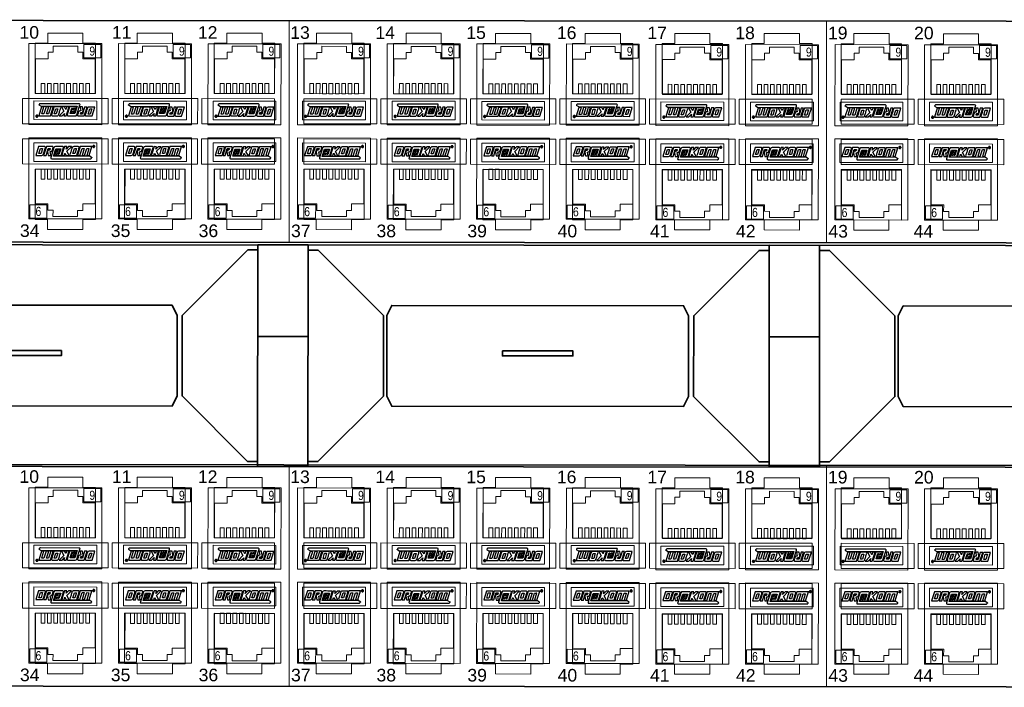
# Model space of a CAD drawing. Header units: millimetres. Extents: x 284 to 42354, y 172 to 67105.
# Tile 24 of 43: x 8307 to 10559, y 20255 to 21780. Entities that reach past the tile are written whole.
import ezdxf
from ezdxf.enums import TextEntityAlignment as Align

# ---------------------------------------------------------------- set-up
doc = ezdxf.new("R2010")
doc.units = ezdxf.units.MM
doc.layers.add('2DE_BKT_pp', color=7, linetype='Continuous', lineweight=35)
doc.layers.add('BKT_LOGO', color=5, linetype='Continuous')
doc.layers.add('CP_WIPEOUT', color=7, linetype='Continuous')
doc.styles.add('Arial2.5', font='ARIALN.TTF', dxfattribs={"height": 2.5})
doc.styles.add('CP_ATTR', font='ARIAL.TTF')

# ---------------------------------------------------------------- blocks, each defined once
blk = doc.blocks.new('2hpn_bkt_04_gzawo0')
blk.add_lwpolyline([(-6.9, -37.95), (-6.9, -37.95), (-6.9, -37.95), (-6.9, -37.95), (471.7, -37.95), (471.7, -37.95), (471.7, -37.95, 0.41425), (473.7, -35.95), (473.7, -35.95), (473.7, 4.05, 0.414021), (471.7, 6.05), (471.7, 6.05), (-6.9, 6.05, 0.457803), (-8.9, 4.05), (-8.9, 4.05), (-8.9, -36.05, 0.414214), (-6.9, -37.95), (-6.9, -37.95)], format="xyb")
at = {"lineweight": 0}
for points in [[(233.49, 6.05), (233.49, -37.95)], [(340.29, 6.05), (340.29, -37.95)], [(183, -8.45), (195, -8.45), (195, 1.55), (192.5, 1.55), (192.5, 3.55), (185.5, 3.55), (185.5, 1.55), (183, 1.55), (183, -8.45)], [(200.8, -8.45), (212.8, -8.45), (212.8, 1.55), (210.3, 1.55), (210.3, 3.55), (203.3, 3.55), (203.3, 1.55), (200.8, 1.55), (200.8, -8.45)], [(218.6, -8.45), (230.6, -8.45), (230.6, 1.55), (228.1, 1.55), (228.1, 3.55), (221.1, 3.55), (221.1, 1.55), (218.6, 1.55), (218.6, -8.45)], [(236.4, -8.45), (248.4, -8.45), (248.4, 1.55), (245.9, 1.55), (245.9, 3.55), (238.9, 3.55), (238.9, 1.55), (236.4, 1.55), (236.4, -8.45)], [(254.2, -8.45), (266.2, -8.45), (266.2, 1.55), (263.7, 1.55), (263.7, 3.55), (256.7, 3.55), (256.7, 1.55), (254.2, 1.55), (254.2, -8.45)], [(272, -8.45), (284, -8.45), (284, 1.55), (281.5, 1.55), (281.5, 3.55), (274.5, 3.55), (274.5, 1.55), (272, 1.55), (272, -8.45)], [(289.8, -8.45), (301.8, -8.45), (301.8, 1.55), (299.3, 1.55), (299.3, 3.55), (292.3, 3.55), (292.3, 1.55), (289.8, 1.55), (289.8, -8.45)], [(307.6, -8.45), (319.6, -8.45), (319.6, 1.55), (317.1, 1.55), (317.1, 3.55), (310.1, 3.55), (310.1, 1.55), (307.6, 1.55), (307.6, -8.45)], [(325.4, -8.45), (337.4, -8.45), (337.4, 1.55), (334.9, 1.55), (334.9, 3.55), (327.9, 3.55), (327.9, 1.55), (325.4, 1.55), (325.4, -8.45)], [(343.2, -8.45), (355.2, -8.45), (355.2, 1.55), (352.7, 1.55), (352.7, 3.55), (345.7, 3.55), (345.7, 1.55), (343.2, 1.55), (343.2, -8.45)], [(361, -8.45), (373, -8.45), (373, 1.55), (370.5, 1.55), (370.5, 3.55), (363.5, 3.55), (363.5, 1.55), (361, 1.55), (361, -8.45)], [(180.5, -9.45), (180.5, -9.45), (180.5, -14.45), (197.5, -14.45), (197.5, -9.45), (180.5, -9.45)], [(198.3, -9.45), (198.3, -9.45), (198.3, -14.45), (215.3, -14.45), (215.3, -9.45), (198.3, -9.45)], [(216.1, -9.45), (216.1, -9.45), (216.1, -14.45), (230.6, -14.45), (230.6, -9.45), (216.1, -9.45)], [(236.4, -9.45), (236.4, -9.45), (236.4, -14.45), (250.9, -14.45), (250.9, -9.45), (236.4, -9.45)], [(251.7, -9.45), (251.7, -9.45), (251.7, -14.45), (268.7, -14.45), (268.7, -9.45), (251.7, -9.45)], [(269.5, -9.45), (269.5, -9.45), (269.5, -14.45), (286.5, -14.45), (286.5, -9.45), (269.5, -9.45)], [(287.3, -9.45), (287.3, -9.45), (287.3, -14.45), (304.3, -14.45), (304.3, -9.45), (287.3, -9.45)], [(305.1, -9.45), (305.1, -9.45), (305.1, -14.45), (322.1, -14.45), (322.1, -9.45), (305.1, -9.45)], [(322.9, -9.45), (322.9, -9.45), (322.9, -14.45), (337.4, -14.45), (337.4, -9.45), (322.9, -9.45)], [(343.2, -9.45), (343.2, -9.45), (343.2, -14.45), (357.7, -14.45), (357.7, -9.45), (343.2, -9.45)], [(358.5, -9.45), (358.5, -9.45), (358.5, -14.45), (375.5, -14.45), (375.5, -9.45), (358.5, -9.45)], [(180.5, -22.45), (180.5, -22.45), (180.5, -17.45), (197.5, -17.45), (197.5, -22.45), (180.5, -22.45)], [(198.3, -22.45), (198.3, -22.45), (198.3, -17.45), (215.3, -17.45), (215.3, -22.45), (198.3, -22.45)], [(216.1, -22.45), (216.1, -22.45), (216.1, -17.45), (230.6, -17.45), (230.6, -22.45), (216.1, -22.45)], [(236.4, -22.45), (236.4, -22.45), (236.4, -17.45), (250.9, -17.45), (250.9, -22.45), (236.4, -22.45)], [(251.7, -22.45), (251.7, -22.45), (251.7, -17.45), (268.7, -17.45), (268.7, -22.45), (251.7, -22.45)], [(269.5, -22.45), (269.5, -22.45), (269.5, -17.45), (286.5, -17.45), (286.5, -22.45), (269.5, -22.45)], [(287.3, -22.45), (287.3, -22.45), (287.3, -17.45), (304.3, -17.45), (304.3, -22.45), (287.3, -22.45)], [(305.1, -22.45), (305.1, -22.45), (305.1, -17.45), (322.1, -17.45), (322.1, -22.45), (305.1, -22.45)], [(322.9, -22.45), (322.9, -22.45), (322.9, -17.45), (337.4, -17.45), (337.4, -22.45), (322.9, -22.45)], [(343.2, -22.45), (343.2, -22.45), (343.2, -17.45), (357.7, -17.45), (357.7, -22.45), (343.2, -22.45)], [(358.5, -22.45), (358.5, -22.45), (358.5, -17.45), (375.5, -17.45), (375.5, -22.45), (358.5, -22.45)], [(183, -23.45), (195, -23.45), (195, -33.45), (192.5, -33.45), (192.5, -35.45), (185.5, -35.45), (185.5, -33.45), (183, -33.45), (183, -23.45)], [(200.8, -23.45), (212.8, -23.45), (212.8, -33.45), (210.3, -33.45), (210.3, -35.45), (203.3, -35.45), (203.3, -33.45), (200.8, -33.45), (200.8, -23.45)], [(218.6, -23.45), (230.6, -23.45), (230.6, -33.45), (228.1, -33.45), (228.1, -35.45), (221.1, -35.45), (221.1, -33.45), (218.6, -33.45), (218.6, -23.45)], [(236.4, -23.45), (248.4, -23.45), (248.4, -33.45), (245.9, -33.45), (245.9, -35.45), (238.9, -35.45), (238.9, -33.45), (236.4, -33.45), (236.4, -23.45)], [(254.2, -23.45), (266.2, -23.45), (266.2, -33.45), (263.7, -33.45), (263.7, -35.45), (256.7, -35.45), (256.7, -33.45), (254.2, -33.45), (254.2, -23.45)], [(272, -23.45), (284, -23.45), (284, -33.45), (281.5, -33.45), (281.5, -35.45), (274.5, -35.45), (274.5, -33.45), (272, -33.45), (272, -23.45)], [(289.8, -23.45), (301.8, -23.45), (301.8, -33.45), (299.3, -33.45), (299.3, -35.45), (292.3, -35.45), (292.3, -33.45), (289.8, -33.45), (289.8, -23.45)], [(307.6, -23.45), (319.6, -23.45), (319.6, -33.45), (317.1, -33.45), (317.1, -35.45), (310.1, -35.45), (310.1, -33.45), (307.6, -33.45), (307.6, -23.45)], [(325.4, -23.45), (337.4, -23.45), (337.4, -33.45), (334.9, -33.45), (334.9, -35.45), (327.9, -35.45), (327.9, -33.45), (325.4, -33.45), (325.4, -23.45)], [(343.2, -23.45), (355.2, -23.45), (355.2, -33.45), (352.7, -33.45), (352.7, -35.45), (345.7, -35.45), (345.7, -33.45), (343.2, -33.45), (343.2, -23.45)], [(361, -23.45), (373, -23.45), (373, -33.45), (370.5, -33.45), (370.5, -35.45), (363.5, -35.45), (363.5, -33.45), (361, -33.45), (361, -23.45)]]:
    blk.add_lwpolyline(points, dxfattribs=at)
at = {"linetype": 'Continuous', "lineweight": 0, "style": 'CP_ATTR'}
for s, p in [('10', (179.88, 2.43)), ('11', (198.24, 2.43)), ('12', (215.33, 2.43)), ('13', (233.69, 2.43)), ('14', (250.62, 2.43)), ('15', (268.68, 2.43)), ('16', (286.68, 2.43)), ('17', (304.68, 2.43)), ('18', (322.13, 2.43)), ('19', (340.55, 2.43)), ('20', (357.66, 2.43)), ('34', (180, -36.94)), ('35', (198.06, -36.94)), ('36', (215.51, -36.94)), ('37', (233.87, -36.94)), ('38', (250.86, -36.94)), ('39', (268.92, -36.94)), ('40', (286.86, -36.94)), ('41', (305.22, -36.94)), ('42', (322.31, -36.94)), ('43', (340.67, -36.94)), ('44', (357.6, -36.94))]:
    blk.add_text(s, height=2.5, dxfattribs=at).set_placement(p)
at = {"linetype": 'ByBlock', "style": 'CP_ATTR', "flags": 1}
for tag in ['ARTICLE', 'PRODUCT-TYPE', 'PRODUCER', 'CHARACTER', 'OTHER']:
    blk.add_attdef(tag, text='', height=0.00005, dxfattribs=at).set_placement((0, 0), align=Align.MIDDLE_LEFT)
blk = doc.blocks.new('2hpn_bkt_29_fad73y0')
at = {"lineweight": 0}
for points in [[(14.5, 16.1), (0, 16.1), (0, 0), (14.5, 0), (14.5, 16.1)], [(13.5, 11.4), (1, 11.4), (1, 15.1), (13.5, 15.1), (13.5, 11.4)], [(13.21, 9.9), (1.31, 9.9), (1.31, 3), (3.81, 3), (3.81, 1.7), (4.81, 1.7), (4.81, 0.5), (9.71, 0.5), (9.71, 1.7), (10.71, 1.7), (10.71, 3), (13.21, 3), (13.21, 9.9)], [(3.19, 7.9), (2.43, 7.9), (2.43, 9.9), (3.19, 9.9), (3.19, 7.9)], [(4.46, 7.9), (3.7, 7.9), (3.7, 9.9), (4.46, 9.9), (4.46, 7.9)], [(5.73, 7.9), (4.97, 7.9), (4.97, 9.9), (5.73, 9.9), (5.73, 7.9)], [(7, 7.9), (6.24, 7.9), (6.24, 9.9), (7, 9.9), (7, 7.9)], [(8.27, 7.9), (7.51, 7.9), (7.51, 9.9), (8.27, 9.9), (8.27, 7.9)], [(9.54, 7.9), (8.78, 7.9), (8.78, 9.9), (9.54, 9.9), (9.54, 7.9)], [(10.81, 7.9), (10.05, 7.9), (10.05, 9.9), (10.81, 9.9), (10.81, 7.9)], [(12.08, 7.9), (11.32, 7.9), (11.32, 9.9), (12.08, 9.9), (12.08, 7.9)], [(3.61, 2.8), (3.61, 0.16), (0.2, 0.16), (0.2, 2.8), (3.61, 2.8)]]:
    blk.add_lwpolyline(points, dxfattribs=at)
at = {"layer": 'BKT_LOGO'}
for points, knots in [([(1.4, 12.59), (1.4, 12.59), (1.95, 14.36), (1.95, 14.36), (1.95, 14.36), (1.95, 14.36), (3.1, 14.36), (3.1, 14.36), (3.1, 14.36), (3.17, 14.36), (3.22, 14.34), (3.26, 14.31), (3.26, 14.31), (3.29, 14.28), (3.3, 14.23), (3.29, 14.15), (3.29, 14.15), (3.22, 13.93), (3.15, 13.7), (3.08, 13.48), (3.08, 13.48), (3.01, 13.25), (2.94, 13.01), (2.86, 12.76), (2.86, 12.76), (2.8, 12.64), (2.69, 12.59), (2.55, 12.59), (2.55, 12.59), (2.55, 12.59), (1.4, 12.59), (1.4, 12.59)], [0, 0, 0, 0, 0.125, 0.125, 0.125, 0.125, 0.25, 0.25, 0.25, 0.25, 0.375, 0.375, 0.375, 0.375, 0.5, 0.5, 0.5, 0.5, 0.625, 0.625, 0.625, 0.625, 0.75, 0.75, 0.75, 0.75, 0.875, 0.875, 0.875, 0.875, 1, 1, 1, 1]), ([(2.42, 12.97), (2.42, 12.97), (2.73, 13.98), (2.73, 13.98), (2.73, 13.98), (2.73, 13.98), (2.31, 13.98), (2.31, 13.98), (2.31, 13.98), (2.31, 13.98), (1.99, 12.97), (1.99, 12.97), (1.99, 12.97), (1.99, 12.97), (2.42, 12.97), (2.42, 12.97)], [0, 0, 0, 0, 0.25, 0.25, 0.25, 0.25, 0.5, 0.5, 0.5, 0.5, 0.75, 0.75, 0.75, 0.75, 1, 1, 1, 1]), ([(3.42, 12.59), (3.42, 12.59), (2.94, 12.59), (2.94, 12.59), (2.94, 12.59), (2.94, 12.59), (3.49, 14.36), (3.49, 14.36), (3.49, 14.36), (3.49, 14.36), (4.64, 14.36), (4.64, 14.36), (4.64, 14.36), (4.71, 14.36), (4.77, 14.34), (4.8, 14.31), (4.8, 14.31), (4.83, 14.28), (4.84, 14.23), (4.83, 14.15), (4.83, 14.15), (4.8, 14.03), (4.77, 13.94), (4.74, 13.87), (4.74, 13.87), (4.72, 13.8), (4.7, 13.74), (4.69, 13.7), (4.69, 13.7), (4.68, 13.66), (4.67, 13.63), (4.67, 13.61), (4.67, 13.61), (4.66, 13.6), (4.65, 13.58), (4.65, 13.57), (4.65, 13.57), (4.62, 13.5), (4.58, 13.46), (4.54, 13.42), (4.54, 13.42), (4.5, 13.39), (4.45, 13.37), (4.4, 13.36), (4.4, 13.36), (4.4, 13.36), (4.21, 13.35), (4.21, 13.35), (4.21, 13.35), (4.21, 13.35), (4.34, 12.58), (4.34, 12.58), (4.34, 12.58), (4.34, 12.58), (3.85, 12.58), (3.85, 12.58), (3.85, 12.58), (3.85, 12.58), (3.72, 13.35), (3.72, 13.35), (3.72, 13.35), (3.72, 13.35), (3.82, 13.65), (3.82, 13.65), (3.82, 13.65), (3.82, 13.65), (4.17, 13.65), (4.17, 13.65), (4.17, 13.65), (4.17, 13.65), (4.27, 13.98), (4.27, 13.98), (4.27, 13.98), (4.27, 13.98), (3.83, 13.98), (3.83, 13.98), (3.83, 13.98), (3.83, 13.98), (3.42, 12.59), (3.42, 12.59)], [0, 0, 0, 0, 0.05, 0.05, 0.05, 0.05, 0.1, 0.1, 0.1, 0.1, 0.15, 0.15, 0.15, 0.15, 0.2, 0.2, 0.2, 0.2, 0.25, 0.25, 0.25, 0.25, 0.3, 0.3, 0.3, 0.3, 0.35, 0.35, 0.35, 0.35, 0.4, 0.4, 0.4, 0.4, 0.45, 0.45, 0.45, 0.45, 0.5, 0.5, 0.5, 0.5, 0.55, 0.55, 0.55, 0.55, 0.6, 0.6, 0.6, 0.6, 0.65, 0.65, 0.65, 0.65, 0.7, 0.7, 0.7, 0.7, 0.75, 0.75, 0.75, 0.75, 0.8, 0.8, 0.8, 0.8, 0.85, 0.85, 0.85, 0.85, 0.9, 0.9, 0.9, 0.9, 0.95, 0.95, 0.95, 0.95, 1, 1, 1, 1]), ([(5.87, 12.8), (5.87, 12.8), (5.99, 12.8), (5.99, 12.8), (5.99, 12.8), (5.99, 12.8), (6.33, 13.89), (6.33, 13.89), (6.33, 13.89), (6.33, 13.89), (5.36, 13.89), (5.36, 13.89), (5.36, 13.89), (5.36, 13.89), (4.91, 12.45), (4.91, 12.45), (4.91, 12.45), (4.91, 12.45), (12.09, 12.44), (12.09, 12.44), (12.09, 12.44), (12.09, 12.44), (12.51, 12.16), (12.51, 12.16), (12.51, 12.16), (12.51, 12.16), (12.5, 12.18), (12.5, 12.18), (12.5, 12.18), (12.48, 12.13), (12.46, 12.09), (12.44, 12.06), (12.44, 12.06), (12.42, 12.03), (12.4, 12.01), (12.38, 11.99), (12.38, 11.99), (12.35, 11.97), (12.33, 11.96), (12.3, 11.96), (12.3, 11.96), (12.26, 11.95), (12.23, 11.95), (12.18, 11.95), (12.18, 11.95), (12.18, 11.95), (4.56, 11.95), (4.56, 11.95), (4.56, 11.95), (4.47, 11.95), (4.41, 11.97), (4.37, 12), (4.37, 12), (4.33, 12.03), (4.33, 12.09), (4.36, 12.18), (4.36, 12.18), (4.36, 12.18), (4.97, 14.16), (4.97, 14.16), (4.97, 14.16), (5.04, 14.32), (5.18, 14.35), (5.3, 14.35), (5.3, 14.35), (5.78, 14.35), (6.26, 14.35), (6.74, 14.35), (6.74, 14.35), (6.84, 14.34), (6.91, 14.26), (6.89, 14.17), (6.89, 14.17), (6.89, 14.17), (6.4, 12.58), (6.4, 12.58), (6.4, 12.58), (6.4, 12.58), (5.22, 12.58), (5.22, 12.58), (5.22, 12.58), (5.13, 12.63), (5.1, 12.7), (5.11, 12.72), (5.11, 12.72), (5.11, 12.72), (5.29, 13.29), (5.29, 13.29), (5.29, 13.29), (5.31, 13.34), (5.38, 13.39), (5.49, 13.39), (5.49, 13.39), (5.49, 13.39), (5.79, 13.39), (5.79, 13.39), (5.79, 13.39), (5.79, 13.39), (5.85, 13.57), (5.85, 13.57), (5.85, 13.57), (5.85, 13.57), (5.63, 13.57), (5.63, 13.57), (5.63, 13.57), (5.63, 13.57), (5.61, 13.51), (5.61, 13.51), (5.61, 13.51), (5.61, 13.51), (5.36, 13.51), (5.36, 13.51), (5.36, 13.51), (5.36, 13.51), (5.42, 13.7), (5.42, 13.7), (5.42, 13.7), (5.45, 13.75), (5.51, 13.76), (5.6, 13.76), (5.6, 13.76), (5.6, 13.76), (6.04, 13.76), (6.04, 13.76), (6.04, 13.76), (6.08, 13.76), (6.14, 13.69), (6.13, 13.64), (6.13, 13.64), (6.13, 13.64), (5.87, 12.8), (5.87, 12.8)], [0, 0, 0, 0, 0.030303, 0.030303, 0.030303, 0.030303, 0.060606, 0.060606, 0.060606, 0.060606, 0.090909, 0.090909, 0.090909, 0.090909, 0.121212, 0.121212, 0.121212, 0.121212, 0.151515, 0.151515, 0.151515, 0.151515, 0.181818, 0.181818, 0.181818, 0.181818, 0.212121, 0.212121, 0.212121, 0.212121, 0.242424, 0.242424, 0.242424, 0.242424, 0.272727, 0.272727, 0.272727, 0.272727, 0.30303, 0.30303, 0.30303, 0.30303, 0.333333, 0.333333, 0.333333, 0.333333, 0.363636, 0.363636, 0.363636, 0.363636, 0.393939, 0.393939, 0.393939, 0.393939, 0.424242, 0.424242, 0.424242, 0.424242, 0.454545, 0.454545, 0.454545, 0.454545, 0.484848, 0.484848, 0.484848, 0.484848, 0.515152, 0.515152, 0.515152, 0.515152, 0.545455, 0.545455, 0.545455, 0.545455, 0.575758, 0.575758, 0.575758, 0.575758, 0.606061, 0.606061, 0.606061, 0.606061, 0.636364, 0.636364, 0.636364, 0.636364, 0.666667, 0.666667, 0.666667, 0.666667, 0.69697, 0.69697, 0.69697, 0.69697, 0.727273, 0.727273, 0.727273, 0.727273, 0.757576, 0.757576, 0.757576, 0.757576, 0.787879, 0.787879, 0.787879, 0.787879, 0.818182, 0.818182, 0.818182, 0.818182, 0.848485, 0.848485, 0.848485, 0.848485, 0.878788, 0.878788, 0.878788, 0.878788, 0.909091, 0.909091, 0.909091, 0.909091, 0.939394, 0.939394, 0.939394, 0.939394, 0.969697, 0.969697, 0.969697, 0.969697, 1, 1, 1, 1]), ([(7.55, 13.44), (7.55, 13.44), (8.02, 12.58), (8.02, 12.58), (8.02, 12.58), (8.02, 12.58), (7.45, 12.58), (7.45, 12.58), (7.45, 12.58), (7.45, 12.58), (7.16, 13.06), (7.16, 13.06), (7.16, 13.06), (7.16, 13.06), (7.16, 13.06), (7.16, 13.06), (7.16, 13.06), (7.16, 13.06), (7.01, 12.58), (7.01, 12.58), (7.01, 12.58), (7.01, 12.58), (6.53, 12.58), (6.53, 12.58), (6.53, 12.58), (6.53, 12.58), (6.71, 13.15), (6.71, 13.15), (6.71, 13.15), (6.71, 13.15), (6.71, 13.15), (6.71, 13.15), (6.71, 13.15), (6.71, 13.15), (6.71, 13.15), (6.71, 13.15), (6.71, 13.15), (6.71, 13.15), (7.08, 14.35), (7.08, 14.35), (7.08, 14.35), (7.08, 14.35), (7.56, 14.35), (7.56, 14.35), (7.56, 14.35), (7.56, 14.35), (7.4, 13.85), (7.4, 13.85), (7.4, 13.85), (7.4, 13.85), (7.91, 14.35), (7.91, 14.35), (7.91, 14.35), (7.91, 14.35), (8.48, 14.35), (8.48, 14.35), (8.48, 14.35), (8.48, 14.35), (8.46, 14.34), (8.46, 14.34), (8.46, 14.34), (8.46, 14.34), (7.55, 13.44), (7.55, 13.44)], [0, 0, 0, 0, 0.0625, 0.0625, 0.0625, 0.0625, 0.125, 0.125, 0.125, 0.125, 0.1875, 0.1875, 0.1875, 0.1875, 0.25, 0.25, 0.25, 0.25, 0.3125, 0.3125, 0.3125, 0.3125, 0.375, 0.375, 0.375, 0.375, 0.4375, 0.4375, 0.4375, 0.4375, 0.5, 0.5, 0.5, 0.5, 0.5625, 0.5625, 0.5625, 0.5625, 0.625, 0.625, 0.625, 0.625, 0.6875, 0.6875, 0.6875, 0.6875, 0.75, 0.75, 0.75, 0.75, 0.8125, 0.8125, 0.8125, 0.8125, 0.875, 0.875, 0.875, 0.875, 0.9375, 0.9375, 0.9375, 0.9375, 1, 1, 1, 1]), ([(8.36, 12.58), (8.22, 12.58), (8.16, 12.64), (8.17, 12.76), (8.17, 12.76), (8.25, 13.01), (8.32, 13.24), (8.39, 13.47), (8.39, 13.47), (8.46, 13.7), (8.53, 13.92), (8.6, 14.15), (8.6, 14.15), (8.64, 14.22), (8.68, 14.27), (8.73, 14.31), (8.73, 14.31), (8.78, 14.34), (8.84, 14.35), (8.91, 14.35), (8.91, 14.35), (8.91, 14.35), (9.82, 14.35), (9.82, 14.35), (9.82, 14.35), (9.89, 14.35), (9.94, 14.34), (9.97, 14.31), (9.97, 14.31), (10.01, 14.27), (10.02, 14.22), (10.01, 14.15), (10.01, 14.15), (9.94, 13.92), (9.87, 13.7), (9.8, 13.47), (9.8, 13.47), (9.73, 13.24), (9.65, 13.01), (9.58, 12.76), (9.58, 12.76), (9.51, 12.64), (9.41, 12.58), (9.27, 12.58), (9.27, 12.58), (9.27, 12.58), (8.36, 12.58), (8.36, 12.58)], [0, 0, 0, 0, 0.083333, 0.083333, 0.083333, 0.083333, 0.166667, 0.166667, 0.166667, 0.166667, 0.25, 0.25, 0.25, 0.25, 0.333333, 0.333333, 0.333333, 0.333333, 0.416667, 0.416667, 0.416667, 0.416667, 0.5, 0.5, 0.5, 0.5, 0.583333, 0.583333, 0.583333, 0.583333, 0.666667, 0.666667, 0.666667, 0.666667, 0.75, 0.75, 0.75, 0.75, 0.833333, 0.833333, 0.833333, 0.833333, 0.916667, 0.916667, 0.916667, 0.916667, 1, 1, 1, 1]), ([(8.74, 12.97), (8.74, 12.97), (9.14, 12.97), (9.14, 12.97), (9.14, 12.97), (9.14, 12.97), (9.45, 13.97), (9.45, 13.97), (9.45, 13.97), (9.45, 13.97), (9.05, 13.97), (9.05, 13.97), (9.05, 13.97), (9.05, 13.97), (8.74, 12.97), (8.74, 12.97)], [0, 0, 0, 0, 0.25, 0.25, 0.25, 0.25, 0.5, 0.5, 0.5, 0.5, 0.75, 0.75, 0.75, 0.75, 1, 1, 1, 1]), ([(11.06, 12.59), (11.06, 12.59), (10.58, 12.59), (10.58, 12.59), (10.58, 12.59), (10.58, 12.59), (10.58, 12.59), (10.58, 12.59), (10.58, 12.59), (10.58, 12.59), (10.57, 12.59), (10.57, 12.59), (10.57, 12.59), (10.57, 12.59), (11, 13.98), (11, 13.98), (11, 13.98), (11, 13.98), (10.58, 13.98), (10.58, 13.98), (10.58, 13.98), (10.58, 13.98), (10.14, 12.59), (10.14, 12.59), (10.14, 12.59), (10.14, 12.59), (9.66, 12.59), (9.66, 12.59), (9.66, 12.59), (9.66, 12.59), (10.21, 14.36), (10.21, 14.36), (10.21, 14.36), (10.21, 14.36), (12.52, 14.36), (12.52, 14.36), (12.52, 14.36), (12.52, 14.36), (12.53, 14.36), (12.53, 14.36), (12.53, 14.36), (12.53, 14.36), (12.53, 14.36), (12.53, 14.36), (12.53, 14.36), (12.53, 14.36), (12.53, 14.36), (12.53, 14.36), (12.53, 14.36), (12.53, 14.36), (11.98, 12.59), (11.98, 12.59), (11.98, 12.59), (11.98, 12.59), (11.5, 12.59), (11.5, 12.59), (11.5, 12.59), (11.5, 12.59), (11.91, 13.92), (11.91, 13.92), (11.91, 13.92), (11.91, 13.92), (11.91, 13.92), (11.91, 13.92), (11.91, 13.92), (11.91, 13.92), (11.93, 13.98), (11.93, 13.98), (11.93, 13.98), (11.93, 13.98), (11.5, 13.98), (11.5, 13.98), (11.5, 13.98), (11.5, 13.98), (11.06, 12.59), (11.06, 12.59)], [0, 0, 0, 0, 0.052632, 0.052632, 0.052632, 0.052632, 0.105263, 0.105263, 0.105263, 0.105263, 0.157895, 0.157895, 0.157895, 0.157895, 0.210526, 0.210526, 0.210526, 0.210526, 0.263158, 0.263158, 0.263158, 0.263158, 0.315789, 0.315789, 0.315789, 0.315789, 0.368421, 0.368421, 0.368421, 0.368421, 0.421053, 0.421053, 0.421053, 0.421053, 0.473684, 0.473684, 0.473684, 0.473684, 0.526316, 0.526316, 0.526316, 0.526316, 0.578947, 0.578947, 0.578947, 0.578947, 0.631579, 0.631579, 0.631579, 0.631579, 0.684211, 0.684211, 0.684211, 0.684211, 0.736842, 0.736842, 0.736842, 0.736842, 0.789474, 0.789474, 0.789474, 0.789474, 0.842105, 0.842105, 0.842105, 0.842105, 0.894737, 0.894737, 0.894737, 0.894737, 0.947368, 0.947368, 0.947368, 0.947368, 1, 1, 1, 1]), ([(12.91, 14.6), (12.94, 14.6), (12.97, 14.59), (13, 14.58), (13, 14.58), (13.04, 14.56), (13.06, 14.53), (13.08, 14.5), (13.08, 14.5), (13.1, 14.47), (13.11, 14.44), (13.11, 14.4), (13.11, 14.4), (13.11, 14.37), (13.1, 14.33), (13.08, 14.3), (13.08, 14.3), (13.06, 14.27), (13.04, 14.24), (13.01, 14.23), (13.01, 14.23), (12.97, 14.21), (12.94, 14.2), (12.91, 14.2), (12.91, 14.2), (12.87, 14.2), (12.84, 14.21), (12.81, 14.23), (12.81, 14.23), (12.77, 14.24), (12.75, 14.27), (12.73, 14.3), (12.73, 14.3), (12.71, 14.33), (12.7, 14.37), (12.7, 14.4), (12.7, 14.4), (12.7, 14.44), (12.71, 14.47), (12.73, 14.5), (12.73, 14.5), (12.75, 14.53), (12.77, 14.56), (12.81, 14.58), (12.81, 14.58), (12.84, 14.59), (12.87, 14.6), (12.91, 14.6)], [0, 0, 0, 0, 0.083333, 0.083333, 0.083333, 0.083333, 0.166667, 0.166667, 0.166667, 0.166667, 0.25, 0.25, 0.25, 0.25, 0.333333, 0.333333, 0.333333, 0.333333, 0.416667, 0.416667, 0.416667, 0.416667, 0.5, 0.5, 0.5, 0.5, 0.583333, 0.583333, 0.583333, 0.583333, 0.666667, 0.666667, 0.666667, 0.666667, 0.75, 0.75, 0.75, 0.75, 0.833333, 0.833333, 0.833333, 0.833333, 0.916667, 0.916667, 0.916667, 0.916667, 1, 1, 1, 1]), ([(12.91, 14.57), (12.88, 14.57), (12.85, 14.56), (12.82, 14.55), (12.82, 14.55), (12.8, 14.53), (12.78, 14.51), (12.76, 14.49), (12.76, 14.49), (12.74, 14.46), (12.74, 14.43), (12.74, 14.4), (12.74, 14.4), (12.74, 14.37), (12.74, 14.34), (12.76, 14.32), (12.76, 14.32), (12.77, 14.29), (12.8, 14.27), (12.82, 14.26), (12.82, 14.26), (12.85, 14.24), (12.88, 14.23), (12.91, 14.23), (12.91, 14.23), (12.93, 14.23), (12.96, 14.24), (12.99, 14.26), (12.99, 14.26), (13.02, 14.27), (13.04, 14.29), (13.05, 14.32), (13.05, 14.32), (13.07, 14.34), (13.07, 14.37), (13.07, 14.4), (13.07, 14.4), (13.07, 14.43), (13.07, 14.46), (13.05, 14.49), (13.05, 14.49), (13.04, 14.51), (13.01, 14.53), (12.99, 14.55), (12.99, 14.55), (12.96, 14.56), (12.93, 14.57), (12.91, 14.57)], [0, 0, 0, 0, 0.083333, 0.083333, 0.083333, 0.083333, 0.166667, 0.166667, 0.166667, 0.166667, 0.25, 0.25, 0.25, 0.25, 0.333333, 0.333333, 0.333333, 0.333333, 0.416667, 0.416667, 0.416667, 0.416667, 0.5, 0.5, 0.5, 0.5, 0.583333, 0.583333, 0.583333, 0.583333, 0.666667, 0.666667, 0.666667, 0.666667, 0.75, 0.75, 0.75, 0.75, 0.833333, 0.833333, 0.833333, 0.833333, 0.916667, 0.916667, 0.916667, 0.916667, 1, 1, 1, 1]), ([(12.82, 14.29), (12.82, 14.29), (12.82, 14.51), (12.82, 14.51), (12.82, 14.51), (12.82, 14.51), (12.89, 14.51), (12.89, 14.51), (12.89, 14.51), (12.92, 14.51), (12.94, 14.5), (12.95, 14.5), (12.95, 14.5), (12.96, 14.5), (12.97, 14.49), (12.97, 14.48), (12.97, 14.48), (12.98, 14.47), (12.98, 14.46), (12.98, 14.45), (12.98, 14.45), (12.98, 14.43), (12.98, 14.42), (12.97, 14.41), (12.97, 14.41), (12.96, 14.39), (12.94, 14.39), (12.92, 14.39), (12.92, 14.39), (12.93, 14.38), (12.94, 14.38), (12.94, 14.38), (12.94, 14.38), (12.95, 14.37), (12.96, 14.35), (12.97, 14.33), (12.97, 14.33), (12.97, 14.33), (13, 14.29), (13, 14.29), (13, 14.29), (13, 14.29), (12.96, 14.29), (12.96, 14.29), (12.96, 14.29), (12.96, 14.29), (12.94, 14.32), (12.94, 14.32), (12.94, 14.32), (12.92, 14.35), (12.91, 14.37), (12.9, 14.37), (12.9, 14.37), (12.89, 14.38), (12.88, 14.38), (12.87, 14.38), (12.87, 14.38), (12.87, 14.38), (12.85, 14.38), (12.85, 14.38), (12.85, 14.38), (12.85, 14.38), (12.85, 14.29), (12.85, 14.29), (12.85, 14.29), (12.85, 14.29), (12.82, 14.29), (12.82, 14.29)], [0, 0, 0, 0, 0.058824, 0.058824, 0.058824, 0.058824, 0.117647, 0.117647, 0.117647, 0.117647, 0.176471, 0.176471, 0.176471, 0.176471, 0.235294, 0.235294, 0.235294, 0.235294, 0.294118, 0.294118, 0.294118, 0.294118, 0.352941, 0.352941, 0.352941, 0.352941, 0.411765, 0.411765, 0.411765, 0.411765, 0.470588, 0.470588, 0.470588, 0.470588, 0.529412, 0.529412, 0.529412, 0.529412, 0.588235, 0.588235, 0.588235, 0.588235, 0.647059, 0.647059, 0.647059, 0.647059, 0.705882, 0.705882, 0.705882, 0.705882, 0.764706, 0.764706, 0.764706, 0.764706, 0.823529, 0.823529, 0.823529, 0.823529, 0.882353, 0.882353, 0.882353, 0.882353, 0.941176, 0.941176, 0.941176, 0.941176, 1, 1, 1, 1]), ([(12.85, 14.41), (12.85, 14.41), (12.89, 14.41), (12.89, 14.41), (12.89, 14.41), (12.91, 14.41), (12.93, 14.41), (12.94, 14.42), (12.94, 14.42), (12.94, 14.43), (12.95, 14.43), (12.95, 14.44), (12.95, 14.44), (12.95, 14.45), (12.94, 14.46), (12.94, 14.46), (12.94, 14.46), (12.94, 14.47), (12.93, 14.47), (12.93, 14.47), (12.93, 14.47), (12.92, 14.48), (12.91, 14.48), (12.89, 14.48), (12.89, 14.48), (12.89, 14.48), (12.85, 14.48), (12.85, 14.48), (12.85, 14.48), (12.85, 14.48), (12.85, 14.41), (12.85, 14.41)], [0, 0, 0, 0, 0.125, 0.125, 0.125, 0.125, 0.25, 0.25, 0.25, 0.25, 0.375, 0.375, 0.375, 0.375, 0.5, 0.5, 0.5, 0.5, 0.625, 0.625, 0.625, 0.625, 0.75, 0.75, 0.75, 0.75, 0.875, 0.875, 0.875, 0.875, 1, 1, 1, 1]), ([(5.72, 13.18), (5.72, 13.18), (5.51, 13.18), (5.51, 13.18), (5.51, 13.18), (5.51, 13.18), (5.39, 12.8), (5.39, 12.8), (5.39, 12.8), (5.39, 12.8), (5.61, 12.8), (5.61, 12.8), (5.61, 12.8), (5.61, 12.8), (5.72, 13.18), (5.72, 13.18)], [0, 0, 0, 0, 0.25, 0.25, 0.25, 0.25, 0.5, 0.5, 0.5, 0.5, 0.75, 0.75, 0.75, 0.75, 1, 1, 1, 1])]:
    blk.add_open_spline(points, degree=3, knots=knots, dxfattribs=at)
at = {"linetype": 'Continuous', "lineweight": 0, "style": 'Arial2.5'}
blk.add_text('6', height=1.8, dxfattribs=at).set_placement((1.91, 1.48), align=Align.MIDDLE_CENTER)
at = {"linetype": 'ByBlock', "style": 'CP_ATTR', "flags": 9}
for tag in ['NAME', 'ARTICLE', 'PRODUCT-TYPE', 'ORDER-NO', 'PRODUCER', 'CHARACTER', 'OTHER']:
    blk.add_attdef(tag, text='', height=0.00005, dxfattribs=at).set_placement((-0.09, -0.02), align=Align.MIDDLE_LEFT)
blk = doc.blocks.new('2hpn_bkt_138_5sy0dho')
blk.add_wipeout([(-8.9, 3.51), (-6.9, 6.05), (471.7, 6.05), (473.7, 4.05), (473.7, -35.95), (471.7, -37.95), (-6.9, -37.95), (-8.9, -36.05)]).dxf.layer = 'CP_WIPEOUT'
blk.add_lwpolyline([(-6.9, -37.95), (-6.9, -37.95), (-6.9, -37.95), (-6.9, -37.95), (471.7, -37.95), (471.7, -37.95), (471.7, -37.95, 0.41425), (473.7, -35.95), (473.7, -35.95), (473.7, 4.05, 0.414021), (471.7, 6.05), (471.7, 6.05), (-6.9, 6.05, 0.457803), (-8.9, 4.05), (-8.9, 4.05), (-8.9, -36.05, 0.414214), (-6.9, -37.95), (-6.9, -37.95)], format="xyb")
for points in [[(227.4, 6.05), (227.4, -37.95), (237.4, -37.95)], [(227.4, 6.05), (237.4, 6.05), (237.4, -37.95)], [(329.05, 6.05), (329.05, -37.95), (339.05, -37.95)], [(329.05, 6.05), (339.05, 6.05), (339.05, -37.95)], [(227.4, 5.05), (225.4, 5.05), (212.4, -7.95), (212.4, -23.95), (225.4, -36.95), (227.4, -36.95)], [(237.4, 5.05), (239.4, 5.05), (252.4, -7.95), (252.4, -23.95), (239.4, -36.95), (237.4, -36.95)], [(329.05, 5.05), (327.05, 5.05), (314.05, -7.95), (314.05, -23.95), (327.05, -36.95), (329.05, -36.95)], [(339.05, 5.05), (341.05, 5.05), (354.05, -7.95), (354.05, -23.95), (341.05, -36.95), (339.05, -36.95)], [(151.4, -23.95), (151.4, -7.95), (152.4, -5.95), (210.4, -5.95), (211.4, -7.95), (211.4, -23.95)], [(253.05, -23.95), (253.05, -7.95), (254.05, -5.95), (312.05, -5.95), (313.05, -7.95), (313.05, -23.95)], [(354.7, -23.95), (354.7, -7.95), (355.7, -5.95), (413.7, -5.95), (414.7, -7.95), (414.7, -23.95)], [(151.4, -7.95), (151.4, -23.95), (152.4, -25.95), (210.4, -25.95), (211.4, -23.95), (211.4, -7.95)], [(253.05, -7.95), (253.05, -23.95), (254.05, -25.95), (312.05, -25.95), (313.05, -23.95), (313.05, -7.95)], [(354.7, -7.95), (354.7, -23.95), (355.7, -25.95), (413.7, -25.95), (414.7, -23.95), (414.7, -7.95)], [(227.4, -12.12), (237.4, -12.12)], [(329.05, -12.12), (339.05, -12.12)]]:
    blk.add_lwpolyline(points)
for points in [[(174.4, -14.95), (188.4, -14.95), (188.4, -15.95), (174.4, -15.95)], [(276.05, -14.95), (290.05, -14.95), (290.05, -15.95), (276.05, -15.95)]]:
    blk.add_lwpolyline(points, close=True)
at = {"linetype": 'ByBlock', "style": 'CP_ATTR', "flags": 9}
for tag in ['ARTICLE', 'PRODUCER']:
    blk.add_attdef(tag, text='', height=0.00005, dxfattribs=at).set_placement((0, 0), align=Align.MIDDLE_LEFT)

msp = doc.modelspace()

# ---------------------------------------------------------------- block references
at = {"layer": '2DE_BKT_pp', "xscale": 11.50760455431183, "yscale": 11.50760455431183, "zscale": 11.50760455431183}
for name, p, rotation in [('2hpn_bkt_04_gzawo0', (6236.5, 21710.4, 41413.7), 359.9585277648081), ('2hpn_bkt_29_fad73y0', (8495, 21725.5, 41413.7), 179.9585277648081), ('2hpn_bkt_29_fad73y0', (8699.8, 21725.3, 41413.7), 179.9585277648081), ('2hpn_bkt_29_fad73y0', (8904.6, 21725.2, 41413.7), 179.9585277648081), ('2hpn_bkt_29_fad73y0', (9109.5, 21725, 41413.7), 179.9585277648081), ('2hpn_bkt_29_fad73y0', (9314.3, 21724.9, 41413.7), 179.9585277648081), ('2hpn_bkt_29_fad73y0', (9519.1, 21724.7, 41413.7), 179.9585277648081), ('2hpn_bkt_29_fad73y0', (9724, 21724.6, 41413.7), 179.9585277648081), ('2hpn_bkt_29_fad73y0', (9928.8, 21723.3, 41413.7), 179.9585277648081), ('2hpn_bkt_29_fad73y0', (10133.7, 21723.1, 41413.7), 179.9585277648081), ('2hpn_bkt_29_fad73y0', (10338.5, 21723, 41413.7), 179.9585277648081), ('2hpn_bkt_29_fad73y0', (10543.3, 21722.8, 41413.7), 179.9585277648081), ('2hpn_bkt_29_fad73y0', (8327.8, 21325.1, 41413.7), 359.9585277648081), ('2hpn_bkt_29_fad73y0', (8532.7, 21325, 41413.7), 359.9585277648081), ('2hpn_bkt_29_fad73y0', (8737.5, 21324.8, 41413.7), 359.9585277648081), ('2hpn_bkt_29_fad73y0', (8942.3, 21324.7, 41413.7), 359.9585277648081), ('2hpn_bkt_29_fad73y0', (9147.2, 21324.5, 41413.7), 359.9585277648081), ('2hpn_bkt_29_fad73y0', (9352, 21324.4, 41413.7), 359.9585277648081), ('2hpn_bkt_29_fad73y0', (9556.8, 21324.2, 41413.7), 359.9585277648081), ('2hpn_bkt_29_fad73y0', (9761.7, 21322.9, 41413.7), 359.9585277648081), ('2hpn_bkt_29_fad73y0', (9966.5, 21322.8, 41413.7), 359.9585277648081), ('2hpn_bkt_29_fad73y0', (10171.3, 21322.6, 41413.7), 359.9585277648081), ('2hpn_bkt_29_fad73y0', (10376.2, 21322.5, 41413.7), 359.9585277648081), ('2hpn_bkt_29_fad73y0', (8495, 20710.6, 41413.7), 179.9585277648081), ('2hpn_bkt_29_fad73y0', (8699.8, 20710.5, 41413.7), 179.9585277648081), ('2hpn_bkt_29_fad73y0', (8904.6, 20710.3, 41413.7), 179.9585277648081), ('2hpn_bkt_29_fad73y0', (9109.5, 20710.2, 41413.7), 179.9585277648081), ('2hpn_bkt_29_fad73y0', (9314.3, 20710, 41413.7), 179.9585277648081), ('2hpn_bkt_29_fad73y0', (9519.1, 20709.9, 41413.7), 179.9585277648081), ('2hpn_bkt_29_fad73y0', (9724, 20709.7, 41413.7), 179.9585277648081), ('2hpn_bkt_29_fad73y0', (9928.8, 20708.4, 41413.7), 179.9585277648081), ('2hpn_bkt_29_fad73y0', (10133.7, 20708.3, 41413.7), 179.9585277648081), ('2hpn_bkt_29_fad73y0', (10338.5, 20708.1, 41413.7), 179.9585277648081), ('2hpn_bkt_29_fad73y0', (10543.3, 20708, 41413.7), 179.9585277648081), ('2hpn_bkt_29_fad73y0', (8327.8, 20310.3, 41413.7), 359.9585277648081), ('2hpn_bkt_29_fad73y0', (8532.7, 20310.1, 41413.7), 359.9585277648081), ('2hpn_bkt_29_fad73y0', (8737.5, 20310, 41413.7), 359.9585277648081), ('2hpn_bkt_29_fad73y0', (8942.3, 20309.8, 41413.7), 359.9585277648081), ('2hpn_bkt_29_fad73y0', (9147.2, 20309.7, 41413.7), 359.9585277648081), ('2hpn_bkt_29_fad73y0', (9352, 20309.5, 41413.7), 359.9585277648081), ('2hpn_bkt_29_fad73y0', (9556.8, 20309.4, 41413.7), 359.9585277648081), ('2hpn_bkt_29_fad73y0', (9761.7, 20308.1, 41413.7), 359.9585277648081), ('2hpn_bkt_29_fad73y0', (9966.5, 20307.9, 41413.7), 359.9585277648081), ('2hpn_bkt_29_fad73y0', (10171.3, 20307.8, 41413.7), 359.9585277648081), ('2hpn_bkt_29_fad73y0', (10376.2, 20307.6, 41413.7), 359.9585277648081)]:
    msp.add_blockref(name, p, dxfattribs=dict(at, rotation=rotation))

# ---------------------------------------------------------------- next in the draw order: block references
at = {"layer": '2DE_BKT_pp', "xscale": 11.50760455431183, "yscale": 11.50760455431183, "zscale": 11.50760455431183, "rotation": 359.9585277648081}
msp.add_blockref('2hpn_bkt_138_5sy0dho', (6234.5, 21197.8, 41413.7), dxfattribs=at)

# ---------------------------------------------------------------- next in the draw order: block references
msp.add_blockref('2hpn_bkt_04_gzawo0', (6236.5, 20695.5, 41413.7), dxfattribs=at)

doc.saveas('drawing.dxf')
